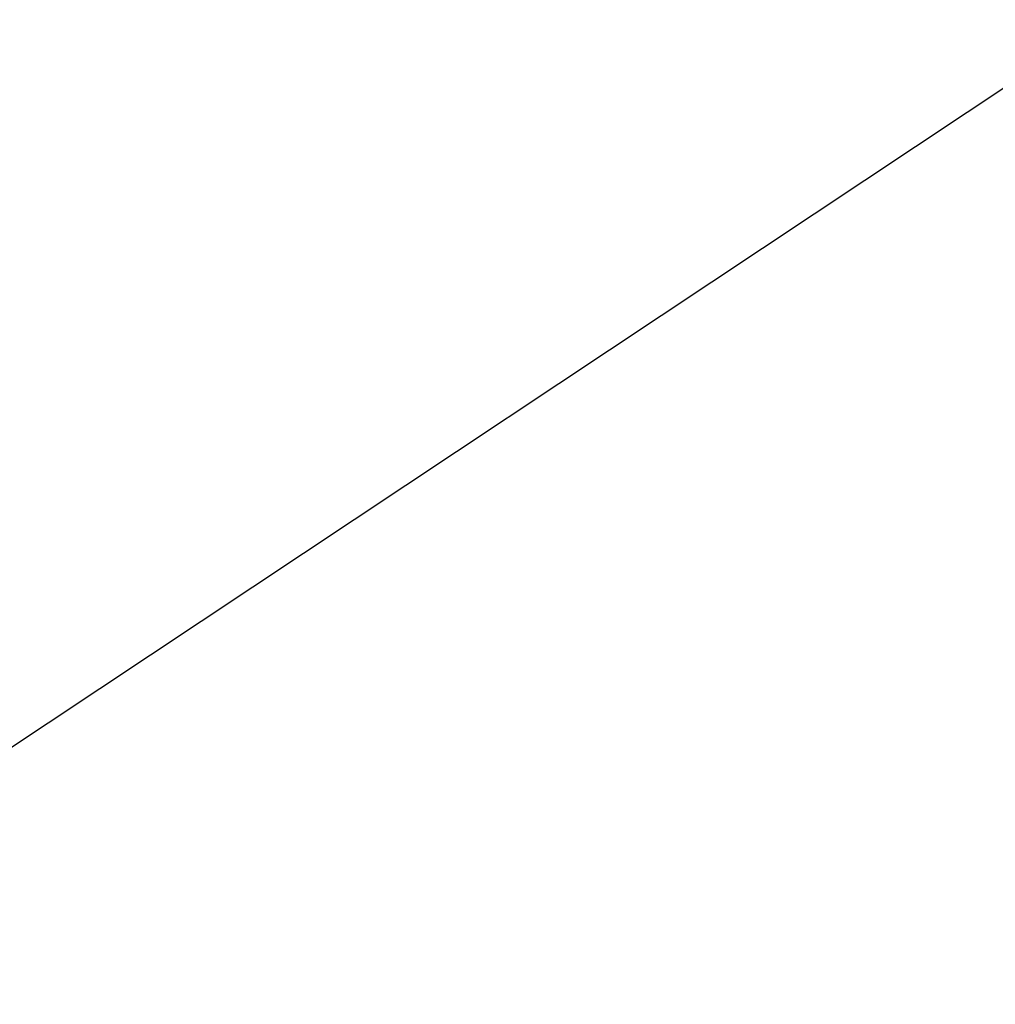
# Model space of a CAD drawing. Extents: x 0 to 363660, y 0 to 4201329.
# Tile 200 of 256: x 360284.1154 to 360284.1296, y 4200428.845 to 4200428.8593. Entities that reach past the tile are written whole.
import ezdxf

# ---------------------------------------------------------------- set-up
doc = ezdxf.new("R2010")
doc.units = 0
doc.header["$LTSCALE"] = 0.5
doc.header["$MEASUREMENT"] = 0
doc.linetypes.add('CONTI', pattern=[0])
doc.layers.add('GORIZDEFAULT', color=32, linetype='CONTI')

# ---------------------------------------------------------------- blocks, each defined once
blk = doc.blocks.new('gergrgrre')
at = {"layer": 'GORIZDEFAULT', "color": 32}
blk.add_polyline3d([(360284.109657, 4200428.844973, 539.5), (360284.96, 4200429.410004, 539.5), (360286.53, 4200430.489998, 539.5), (360288.12, 4200431.610001, 539.5), (360289.68, 4200432.75, 539.5), (360291.18, 4200433.910004, 539.5), (360292.62, 4200435.07, 539.5), (360293.99, 4200436.220001, 539.5), (360295.26, 4200437.349998, 539.5), (360296.45, 4200438.449997, 539.5), (360297.53, 4200439.5, 539.5), (360298.5, 4200440.5, 539.5), (360299.35, 4200441.43, 539.5), (360300.12, 4200442.330002, 539.5), (360300.83, 4200443.220001, 539.5), (360301.51, 4200444.139999, 539.5), (360302.2, 4200445.099998, 539.5), (360302.94, 4200446.160004, 539.5), (360303.74, 4200447.32, 539.5), (360304.64, 4200448.610001, 539.5), (360305.61, 4200450, 539.5), (360306.63, 4200451.440002, 539.5), (360307.67, 4200452.879997, 539.5)], dxfattribs=at)
blk.add_polyline3d([(360284.109657, 4200428.844973, 539.5), (360284.96, 4200429.410004, 539.5), (360286.53, 4200430.489998, 539.5), (360288.12, 4200431.610001, 539.5), (360289.68, 4200432.75, 539.5), (360291.18, 4200433.910004, 539.5), (360292.62, 4200435.07, 539.5), (360293.99, 4200436.220001, 539.5), (360295.26, 4200437.349998, 539.5), (360296.45, 4200438.449997, 539.5), (360297.53, 4200439.5, 539.5), (360298.5, 4200440.5, 539.5), (360299.35, 4200441.43, 539.5), (360300.12, 4200442.330002, 539.5), (360300.83, 4200443.220001, 539.5), (360301.51, 4200444.139999, 539.5), (360302.2, 4200445.099998, 539.5), (360302.94, 4200446.160004, 539.5), (360303.74, 4200447.32, 539.5), (360304.64, 4200448.610001, 539.5), (360305.61, 4200450, 539.5), (360306.63, 4200451.440002, 539.5), (360307.67, 4200452.879997, 539.5)], dxfattribs=at)
blk.add_polyline3d([(360284.109657, 4200428.844973, 539.5), (360284.96, 4200429.410004, 539.5), (360286.53, 4200430.489998, 539.5), (360288.12, 4200431.610001, 539.5), (360289.68, 4200432.75, 539.5), (360291.18, 4200433.910004, 539.5), (360292.62, 4200435.07, 539.5), (360293.99, 4200436.220001, 539.5), (360295.26, 4200437.349998, 539.5), (360296.45, 4200438.449997, 539.5), (360297.53, 4200439.5, 539.5), (360298.5, 4200440.5, 539.5), (360299.35, 4200441.43, 539.5), (360300.12, 4200442.330002, 539.5), (360300.83, 4200443.220001, 539.5), (360301.51, 4200444.139999, 539.5), (360302.2, 4200445.099998, 539.5), (360302.94, 4200446.160004, 539.5), (360303.74, 4200447.32, 539.5), (360304.64, 4200448.610001, 539.5), (360305.61, 4200450, 539.5), (360306.63, 4200451.440002, 539.5), (360307.67, 4200452.879997, 539.5)], dxfattribs=at)
blk.add_polyline3d([(360284.109657, 4200428.844973, 539.5), (360284.96, 4200429.410004, 539.5), (360286.53, 4200430.489998, 539.5), (360288.12, 4200431.610001, 539.5), (360289.68, 4200432.75, 539.5), (360291.18, 4200433.910004, 539.5), (360292.62, 4200435.07, 539.5), (360293.99, 4200436.220001, 539.5), (360295.26, 4200437.349998, 539.5), (360296.45, 4200438.449997, 539.5), (360297.53, 4200439.5, 539.5), (360298.5, 4200440.5, 539.5), (360299.35, 4200441.43, 539.5), (360300.12, 4200442.330002, 539.5), (360300.83, 4200443.220001, 539.5), (360301.51, 4200444.139999, 539.5), (360302.2, 4200445.099998, 539.5), (360302.94, 4200446.160004, 539.5), (360303.74, 4200447.32, 539.5), (360304.64, 4200448.610001, 539.5), (360305.61, 4200450, 539.5), (360306.63, 4200451.440002, 539.5), (360307.67, 4200452.879997, 539.5)], dxfattribs=at)
blk.add_polyline3d([(360284.109657, 4200428.844973, 539.5), (360284.96, 4200429.410004, 539.5), (360286.53, 4200430.489998, 539.5), (360288.12, 4200431.610001, 539.5), (360289.68, 4200432.75, 539.5), (360291.18, 4200433.910004, 539.5), (360292.62, 4200435.07, 539.5), (360293.99, 4200436.220001, 539.5), (360295.26, 4200437.349998, 539.5), (360296.45, 4200438.449997, 539.5), (360297.53, 4200439.5, 539.5), (360298.5, 4200440.5, 539.5), (360299.35, 4200441.43, 539.5), (360300.12, 4200442.330002, 539.5), (360300.83, 4200443.220001, 539.5), (360301.51, 4200444.139999, 539.5), (360302.2, 4200445.099998, 539.5), (360302.94, 4200446.160004, 539.5), (360303.74, 4200447.32, 539.5), (360304.64, 4200448.610001, 539.5), (360305.61, 4200450, 539.5), (360306.63, 4200451.440002, 539.5), (360307.67, 4200452.879997, 539.5)], dxfattribs=at)
blk.add_polyline3d([(360284.109657, 4200428.844973, 539.5), (360284.96, 4200429.410004, 539.5), (360286.53, 4200430.489998, 539.5), (360288.12, 4200431.610001, 539.5), (360289.68, 4200432.75, 539.5), (360291.18, 4200433.910004, 539.5), (360292.62, 4200435.07, 539.5), (360293.99, 4200436.220001, 539.5), (360295.26, 4200437.349998, 539.5), (360296.45, 4200438.449997, 539.5), (360297.53, 4200439.5, 539.5), (360298.5, 4200440.5, 539.5), (360299.35, 4200441.43, 539.5), (360300.12, 4200442.330002, 539.5), (360300.83, 4200443.220001, 539.5), (360301.51, 4200444.139999, 539.5), (360302.2, 4200445.099998, 539.5), (360302.94, 4200446.160004, 539.5), (360303.74, 4200447.32, 539.5), (360304.64, 4200448.610001, 539.5), (360305.61, 4200450, 539.5), (360306.63, 4200451.440002, 539.5), (360307.67, 4200452.879997, 539.5)], dxfattribs=at)
blk.add_polyline3d([(360284.109657, 4200428.844973, 539.5), (360284.96, 4200429.410004, 539.5), (360286.53, 4200430.489998, 539.5), (360288.12, 4200431.610001, 539.5), (360289.68, 4200432.75, 539.5), (360291.18, 4200433.910004, 539.5), (360292.62, 4200435.07, 539.5), (360293.99, 4200436.220001, 539.5), (360295.26, 4200437.349998, 539.5), (360296.45, 4200438.449997, 539.5), (360297.53, 4200439.5, 539.5), (360298.5, 4200440.5, 539.5), (360299.35, 4200441.43, 539.5), (360300.12, 4200442.330002, 539.5), (360300.83, 4200443.220001, 539.5), (360301.51, 4200444.139999, 539.5), (360302.2, 4200445.099998, 539.5), (360302.94, 4200446.160004, 539.5), (360303.74, 4200447.32, 539.5), (360304.64, 4200448.610001, 539.5), (360305.61, 4200450, 539.5), (360306.63, 4200451.440002, 539.5), (360307.67, 4200452.879997, 539.5)], dxfattribs=at)
blk.add_polyline3d([(360284.109657, 4200428.844973, 539.5), (360284.96, 4200429.410004, 539.5), (360286.53, 4200430.489998, 539.5), (360288.12, 4200431.610001, 539.5), (360289.68, 4200432.75, 539.5), (360291.18, 4200433.910004, 539.5), (360292.62, 4200435.07, 539.5), (360293.99, 4200436.220001, 539.5), (360295.26, 4200437.349998, 539.5), (360296.45, 4200438.449997, 539.5), (360297.53, 4200439.5, 539.5), (360298.5, 4200440.5, 539.5), (360299.35, 4200441.43, 539.5), (360300.12, 4200442.330002, 539.5), (360300.83, 4200443.220001, 539.5), (360301.51, 4200444.139999, 539.5), (360302.2, 4200445.099998, 539.5), (360302.94, 4200446.160004, 539.5), (360303.74, 4200447.32, 539.5), (360304.64, 4200448.610001, 539.5), (360305.61, 4200450, 539.5), (360306.63, 4200451.440002, 539.5), (360307.67, 4200452.879997, 539.5)], dxfattribs=at)
blk.add_polyline3d([(360284.109657, 4200428.844973, 539.5), (360284.96, 4200429.410004, 539.5), (360286.53, 4200430.489998, 539.5), (360288.12, 4200431.610001, 539.5), (360289.68, 4200432.75, 539.5), (360291.18, 4200433.910004, 539.5), (360292.62, 4200435.07, 539.5), (360293.99, 4200436.220001, 539.5), (360295.26, 4200437.349998, 539.5), (360296.45, 4200438.449997, 539.5), (360297.53, 4200439.5, 539.5), (360298.5, 4200440.5, 539.5), (360299.35, 4200441.43, 539.5), (360300.12, 4200442.330002, 539.5), (360300.83, 4200443.220001, 539.5), (360301.51, 4200444.139999, 539.5), (360302.2, 4200445.099998, 539.5), (360302.94, 4200446.160004, 539.5), (360303.74, 4200447.32, 539.5), (360304.64, 4200448.610001, 539.5), (360305.61, 4200450, 539.5), (360306.63, 4200451.440002, 539.5), (360307.67, 4200452.879997, 539.5)], dxfattribs=at)
blk.add_polyline3d([(360284.109657, 4200428.844973, 539.5), (360284.96, 4200429.410004, 539.5), (360286.53, 4200430.489998, 539.5), (360288.12, 4200431.610001, 539.5), (360289.68, 4200432.75, 539.5), (360291.18, 4200433.910004, 539.5), (360292.62, 4200435.07, 539.5), (360293.99, 4200436.220001, 539.5), (360295.26, 4200437.349998, 539.5), (360296.45, 4200438.449997, 539.5), (360297.53, 4200439.5, 539.5), (360298.5, 4200440.5, 539.5), (360299.35, 4200441.43, 539.5), (360300.12, 4200442.330002, 539.5), (360300.83, 4200443.220001, 539.5), (360301.51, 4200444.139999, 539.5), (360302.2, 4200445.099998, 539.5), (360302.94, 4200446.160004, 539.5), (360303.74, 4200447.32, 539.5), (360304.64, 4200448.610001, 539.5), (360305.61, 4200450, 539.5), (360306.63, 4200451.440002, 539.5), (360307.67, 4200452.879997, 539.5)], dxfattribs=at)
blk.add_polyline3d([(360284.109657, 4200428.844973, 539.5), (360284.96, 4200429.410004, 539.5), (360286.53, 4200430.489998, 539.5), (360288.12, 4200431.610001, 539.5), (360289.68, 4200432.75, 539.5), (360291.18, 4200433.910004, 539.5), (360292.62, 4200435.07, 539.5), (360293.99, 4200436.220001, 539.5), (360295.26, 4200437.349998, 539.5), (360296.45, 4200438.449997, 539.5), (360297.53, 4200439.5, 539.5), (360298.5, 4200440.5, 539.5), (360299.35, 4200441.43, 539.5), (360300.12, 4200442.330002, 539.5), (360300.83, 4200443.220001, 539.5), (360301.51, 4200444.139999, 539.5), (360302.2, 4200445.099998, 539.5), (360302.94, 4200446.160004, 539.5), (360303.74, 4200447.32, 539.5), (360304.64, 4200448.610001, 539.5), (360305.61, 4200450, 539.5), (360306.63, 4200451.440002, 539.5), (360307.67, 4200452.879997, 539.5)], dxfattribs=at)
blk.add_polyline3d([(360284.109657, 4200428.844973, 539.5), (360284.96, 4200429.410004, 539.5), (360286.53, 4200430.489998, 539.5), (360288.12, 4200431.610001, 539.5), (360289.68, 4200432.75, 539.5), (360291.18, 4200433.910004, 539.5), (360292.62, 4200435.07, 539.5), (360293.99, 4200436.220001, 539.5), (360295.26, 4200437.349998, 539.5), (360296.45, 4200438.449997, 539.5), (360297.53, 4200439.5, 539.5), (360298.5, 4200440.5, 539.5), (360299.35, 4200441.43, 539.5), (360300.12, 4200442.330002, 539.5), (360300.83, 4200443.220001, 539.5), (360301.51, 4200444.139999, 539.5), (360302.2, 4200445.099998, 539.5), (360302.94, 4200446.160004, 539.5), (360303.74, 4200447.32, 539.5), (360304.64, 4200448.610001, 539.5), (360305.61, 4200450, 539.5), (360306.63, 4200451.440002, 539.5), (360307.67, 4200452.879997, 539.5)], dxfattribs=at)
blk.add_polyline3d([(360284.109657, 4200428.844973, 539.5), (360284.96, 4200429.410004, 539.5), (360286.53, 4200430.489998, 539.5), (360288.12, 4200431.610001, 539.5), (360289.68, 4200432.75, 539.5), (360291.18, 4200433.910004, 539.5), (360292.62, 4200435.07, 539.5), (360293.99, 4200436.220001, 539.5), (360295.26, 4200437.349998, 539.5), (360296.45, 4200438.449997, 539.5), (360297.53, 4200439.5, 539.5), (360298.5, 4200440.5, 539.5), (360299.35, 4200441.43, 539.5), (360300.12, 4200442.330002, 539.5), (360300.83, 4200443.220001, 539.5), (360301.51, 4200444.139999, 539.5), (360302.2, 4200445.099998, 539.5), (360302.94, 4200446.160004, 539.5), (360303.74, 4200447.32, 539.5), (360304.64, 4200448.610001, 539.5), (360305.61, 4200450, 539.5), (360306.63, 4200451.440002, 539.5), (360307.67, 4200452.879997, 539.5)], dxfattribs=at)
blk.add_polyline3d([(360284.109657, 4200428.844973, 539.5), (360284.96, 4200429.410004, 539.5), (360286.53, 4200430.489998, 539.5), (360288.12, 4200431.610001, 539.5), (360289.68, 4200432.75, 539.5), (360291.18, 4200433.910004, 539.5), (360292.62, 4200435.07, 539.5), (360293.99, 4200436.220001, 539.5), (360295.26, 4200437.349998, 539.5), (360296.45, 4200438.449997, 539.5), (360297.53, 4200439.5, 539.5), (360298.5, 4200440.5, 539.5), (360299.35, 4200441.43, 539.5), (360300.12, 4200442.330002, 539.5), (360300.83, 4200443.220001, 539.5), (360301.51, 4200444.139999, 539.5), (360302.2, 4200445.099998, 539.5), (360302.94, 4200446.160004, 539.5), (360303.74, 4200447.32, 539.5), (360304.64, 4200448.610001, 539.5), (360305.61, 4200450, 539.5), (360306.63, 4200451.440002, 539.5), (360307.67, 4200452.879997, 539.5)], dxfattribs=at)
blk.add_polyline3d([(360284.109657, 4200428.844973, 539.5), (360284.96, 4200429.410004, 539.5), (360286.53, 4200430.489998, 539.5), (360288.12, 4200431.610001, 539.5), (360289.68, 4200432.75, 539.5), (360291.18, 4200433.910004, 539.5), (360292.62, 4200435.07, 539.5), (360293.99, 4200436.220001, 539.5), (360295.26, 4200437.349998, 539.5), (360296.45, 4200438.449997, 539.5), (360297.53, 4200439.5, 539.5), (360298.5, 4200440.5, 539.5), (360299.35, 4200441.43, 539.5), (360300.12, 4200442.330002, 539.5), (360300.83, 4200443.220001, 539.5), (360301.51, 4200444.139999, 539.5), (360302.2, 4200445.099998, 539.5), (360302.94, 4200446.160004, 539.5), (360303.74, 4200447.32, 539.5), (360304.64, 4200448.610001, 539.5), (360305.61, 4200450, 539.5), (360306.63, 4200451.440002, 539.5), (360307.67, 4200452.879997, 539.5)], dxfattribs=at)
blk.add_polyline3d([(360284.109657, 4200428.844973, 539.5), (360284.96, 4200429.410004, 539.5), (360286.53, 4200430.489998, 539.5), (360288.12, 4200431.610001, 539.5), (360289.68, 4200432.75, 539.5), (360291.18, 4200433.910004, 539.5), (360292.62, 4200435.07, 539.5), (360293.99, 4200436.220001, 539.5), (360295.26, 4200437.349998, 539.5), (360296.45, 4200438.449997, 539.5), (360297.53, 4200439.5, 539.5), (360298.5, 4200440.5, 539.5), (360299.35, 4200441.43, 539.5), (360300.12, 4200442.330002, 539.5), (360300.83, 4200443.220001, 539.5), (360301.51, 4200444.139999, 539.5), (360302.2, 4200445.099998, 539.5), (360302.94, 4200446.160004, 539.5), (360303.74, 4200447.32, 539.5), (360304.64, 4200448.610001, 539.5), (360305.61, 4200450, 539.5), (360306.63, 4200451.440002, 539.5), (360307.67, 4200452.879997, 539.5)], dxfattribs=at)
blk.add_polyline3d([(360284.109657, 4200428.844973, 539.5), (360284.96, 4200429.410004, 539.5), (360286.53, 4200430.489998, 539.5), (360288.12, 4200431.610001, 539.5), (360289.68, 4200432.75, 539.5), (360291.18, 4200433.910004, 539.5), (360292.62, 4200435.07, 539.5), (360293.99, 4200436.220001, 539.5), (360295.26, 4200437.349998, 539.5), (360296.45, 4200438.449997, 539.5), (360297.53, 4200439.5, 539.5), (360298.5, 4200440.5, 539.5), (360299.35, 4200441.43, 539.5), (360300.12, 4200442.330002, 539.5), (360300.83, 4200443.220001, 539.5), (360301.51, 4200444.139999, 539.5), (360302.2, 4200445.099998, 539.5), (360302.94, 4200446.160004, 539.5), (360303.74, 4200447.32, 539.5), (360304.64, 4200448.610001, 539.5), (360305.61, 4200450, 539.5), (360306.63, 4200451.440002, 539.5), (360307.67, 4200452.879997, 539.5)], dxfattribs=at)
blk.add_polyline3d([(360284.109657, 4200428.844973, 539.5), (360284.96, 4200429.410004, 539.5), (360286.53, 4200430.489998, 539.5), (360288.12, 4200431.610001, 539.5), (360289.68, 4200432.75, 539.5), (360291.18, 4200433.910004, 539.5), (360292.62, 4200435.07, 539.5), (360293.99, 4200436.220001, 539.5), (360295.26, 4200437.349998, 539.5), (360296.45, 4200438.449997, 539.5), (360297.53, 4200439.5, 539.5), (360298.5, 4200440.5, 539.5), (360299.35, 4200441.43, 539.5), (360300.12, 4200442.330002, 539.5), (360300.83, 4200443.220001, 539.5), (360301.51, 4200444.139999, 539.5), (360302.2, 4200445.099998, 539.5), (360302.94, 4200446.160004, 539.5), (360303.74, 4200447.32, 539.5), (360304.64, 4200448.610001, 539.5), (360305.61, 4200450, 539.5), (360306.63, 4200451.440002, 539.5), (360307.67, 4200452.879997, 539.5)], dxfattribs=at)
blk.add_polyline3d([(360284.109657, 4200428.844973, 539.5), (360284.96, 4200429.410004, 539.5), (360286.53, 4200430.489998, 539.5), (360288.12, 4200431.610001, 539.5), (360289.68, 4200432.75, 539.5), (360291.18, 4200433.910004, 539.5), (360292.62, 4200435.07, 539.5), (360293.99, 4200436.220001, 539.5), (360295.26, 4200437.349998, 539.5), (360296.45, 4200438.449997, 539.5), (360297.53, 4200439.5, 539.5), (360298.5, 4200440.5, 539.5), (360299.35, 4200441.43, 539.5), (360300.12, 4200442.330002, 539.5), (360300.83, 4200443.220001, 539.5), (360301.51, 4200444.139999, 539.5), (360302.2, 4200445.099998, 539.5), (360302.94, 4200446.160004, 539.5), (360303.74, 4200447.32, 539.5), (360304.64, 4200448.610001, 539.5), (360305.61, 4200450, 539.5), (360306.63, 4200451.440002, 539.5), (360307.67, 4200452.879997, 539.5)], dxfattribs=at)
blk.add_polyline3d([(360284.109657, 4200428.844973, 539.5), (360284.96, 4200429.410004, 539.5), (360286.53, 4200430.489998, 539.5), (360288.12, 4200431.610001, 539.5), (360289.68, 4200432.75, 539.5), (360291.18, 4200433.910004, 539.5), (360292.62, 4200435.07, 539.5), (360293.99, 4200436.220001, 539.5), (360295.26, 4200437.349998, 539.5), (360296.45, 4200438.449997, 539.5), (360297.53, 4200439.5, 539.5), (360298.5, 4200440.5, 539.5), (360299.35, 4200441.43, 539.5), (360300.12, 4200442.330002, 539.5), (360300.83, 4200443.220001, 539.5), (360301.51, 4200444.139999, 539.5), (360302.2, 4200445.099998, 539.5), (360302.94, 4200446.160004, 539.5), (360303.74, 4200447.32, 539.5), (360304.64, 4200448.610001, 539.5), (360305.61, 4200450, 539.5), (360306.63, 4200451.440002, 539.5), (360307.67, 4200452.879997, 539.5)], dxfattribs=at)
blk.add_polyline3d([(360284.109657, 4200428.844973, 539.5), (360284.96, 4200429.410004, 539.5), (360286.53, 4200430.489998, 539.5), (360288.12, 4200431.610001, 539.5), (360289.68, 4200432.75, 539.5), (360291.18, 4200433.910004, 539.5), (360292.62, 4200435.07, 539.5), (360293.99, 4200436.220001, 539.5), (360295.26, 4200437.349998, 539.5), (360296.45, 4200438.449997, 539.5), (360297.53, 4200439.5, 539.5), (360298.5, 4200440.5, 539.5), (360299.35, 4200441.43, 539.5), (360300.12, 4200442.330002, 539.5), (360300.83, 4200443.220001, 539.5), (360301.51, 4200444.139999, 539.5), (360302.2, 4200445.099998, 539.5), (360302.94, 4200446.160004, 539.5), (360303.74, 4200447.32, 539.5), (360304.64, 4200448.610001, 539.5), (360305.61, 4200450, 539.5), (360306.63, 4200451.440002, 539.5), (360307.67, 4200452.879997, 539.5)], dxfattribs=at)
blk.add_polyline3d([(360284.109657, 4200428.844973, 539.5), (360284.96, 4200429.410004, 539.5), (360286.53, 4200430.489998, 539.5), (360288.12, 4200431.610001, 539.5), (360289.68, 4200432.75, 539.5), (360291.18, 4200433.910004, 539.5), (360292.62, 4200435.07, 539.5), (360293.99, 4200436.220001, 539.5), (360295.26, 4200437.349998, 539.5), (360296.45, 4200438.449997, 539.5), (360297.53, 4200439.5, 539.5), (360298.5, 4200440.5, 539.5), (360299.35, 4200441.43, 539.5), (360300.12, 4200442.330002, 539.5), (360300.83, 4200443.220001, 539.5), (360301.51, 4200444.139999, 539.5), (360302.2, 4200445.099998, 539.5), (360302.94, 4200446.160004, 539.5), (360303.74, 4200447.32, 539.5), (360304.64, 4200448.610001, 539.5), (360305.61, 4200450, 539.5), (360306.63, 4200451.440002, 539.5), (360307.67, 4200452.879997, 539.5)], dxfattribs=at)
blk.add_polyline3d([(360284.109657, 4200428.844973, 539.5), (360284.96, 4200429.410004, 539.5), (360286.53, 4200430.489998, 539.5), (360288.12, 4200431.610001, 539.5), (360289.68, 4200432.75, 539.5), (360291.18, 4200433.910004, 539.5), (360292.62, 4200435.07, 539.5), (360293.99, 4200436.220001, 539.5), (360295.26, 4200437.349998, 539.5), (360296.45, 4200438.449997, 539.5), (360297.53, 4200439.5, 539.5), (360298.5, 4200440.5, 539.5), (360299.35, 4200441.43, 539.5), (360300.12, 4200442.330002, 539.5), (360300.83, 4200443.220001, 539.5), (360301.51, 4200444.139999, 539.5), (360302.2, 4200445.099998, 539.5), (360302.94, 4200446.160004, 539.5), (360303.74, 4200447.32, 539.5), (360304.64, 4200448.610001, 539.5), (360305.61, 4200450, 539.5), (360306.63, 4200451.440002, 539.5), (360307.67, 4200452.879997, 539.5)], dxfattribs=at)
blk.add_polyline3d([(360284.109657, 4200428.844973, 539.5), (360284.96, 4200429.410004, 539.5), (360286.53, 4200430.489998, 539.5), (360288.12, 4200431.610001, 539.5), (360289.68, 4200432.75, 539.5), (360291.18, 4200433.910004, 539.5), (360292.62, 4200435.07, 539.5), (360293.99, 4200436.220001, 539.5), (360295.26, 4200437.349998, 539.5), (360296.45, 4200438.449997, 539.5), (360297.53, 4200439.5, 539.5), (360298.5, 4200440.5, 539.5), (360299.35, 4200441.43, 539.5), (360300.12, 4200442.330002, 539.5), (360300.83, 4200443.220001, 539.5), (360301.51, 4200444.139999, 539.5), (360302.2, 4200445.099998, 539.5), (360302.94, 4200446.160004, 539.5), (360303.74, 4200447.32, 539.5), (360304.64, 4200448.610001, 539.5), (360305.61, 4200450, 539.5), (360306.63, 4200451.440002, 539.5), (360307.67, 4200452.879997, 539.5)], dxfattribs=at)
blk.add_polyline3d([(360284.109657, 4200428.844973, 539.5), (360284.96, 4200429.410004, 539.5), (360286.53, 4200430.489998, 539.5), (360288.12, 4200431.610001, 539.5), (360289.68, 4200432.75, 539.5), (360291.18, 4200433.910004, 539.5), (360292.62, 4200435.07, 539.5), (360293.99, 4200436.220001, 539.5), (360295.26, 4200437.349998, 539.5), (360296.45, 4200438.449997, 539.5), (360297.53, 4200439.5, 539.5), (360298.5, 4200440.5, 539.5), (360299.35, 4200441.43, 539.5), (360300.12, 4200442.330002, 539.5), (360300.83, 4200443.220001, 539.5), (360301.51, 4200444.139999, 539.5), (360302.2, 4200445.099998, 539.5), (360302.94, 4200446.160004, 539.5), (360303.74, 4200447.32, 539.5), (360304.64, 4200448.610001, 539.5), (360305.61, 4200450, 539.5), (360306.63, 4200451.440002, 539.5), (360307.67, 4200452.879997, 539.5)], dxfattribs=at)
blk.add_polyline3d([(360284.109657, 4200428.844973, 539.5), (360284.96, 4200429.410004, 539.5), (360286.53, 4200430.489998, 539.5), (360288.12, 4200431.610001, 539.5), (360289.68, 4200432.75, 539.5), (360291.18, 4200433.910004, 539.5), (360292.62, 4200435.07, 539.5), (360293.99, 4200436.220001, 539.5), (360295.26, 4200437.349998, 539.5), (360296.45, 4200438.449997, 539.5), (360297.53, 4200439.5, 539.5), (360298.5, 4200440.5, 539.5), (360299.35, 4200441.43, 539.5), (360300.12, 4200442.330002, 539.5), (360300.83, 4200443.220001, 539.5), (360301.51, 4200444.139999, 539.5), (360302.2, 4200445.099998, 539.5), (360302.94, 4200446.160004, 539.5), (360303.74, 4200447.32, 539.5), (360304.64, 4200448.610001, 539.5), (360305.61, 4200450, 539.5), (360306.63, 4200451.440002, 539.5), (360307.67, 4200452.879997, 539.5)], dxfattribs=at)
blk.add_polyline3d([(360284.109657, 4200428.844973, 539.5), (360284.96, 4200429.410004, 539.5), (360286.53, 4200430.489998, 539.5), (360288.12, 4200431.610001, 539.5), (360289.68, 4200432.75, 539.5), (360291.18, 4200433.910004, 539.5), (360292.62, 4200435.07, 539.5), (360293.99, 4200436.220001, 539.5), (360295.26, 4200437.349998, 539.5), (360296.45, 4200438.449997, 539.5), (360297.53, 4200439.5, 539.5), (360298.5, 4200440.5, 539.5), (360299.35, 4200441.43, 539.5), (360300.12, 4200442.330002, 539.5), (360300.83, 4200443.220001, 539.5), (360301.51, 4200444.139999, 539.5), (360302.2, 4200445.099998, 539.5), (360302.94, 4200446.160004, 539.5), (360303.74, 4200447.32, 539.5), (360304.64, 4200448.610001, 539.5), (360305.61, 4200450, 539.5), (360306.63, 4200451.440002, 539.5), (360307.67, 4200452.879997, 539.5)], dxfattribs=at)
blk.add_polyline3d([(360284.109657, 4200428.844973, 539.5), (360284.96, 4200429.410004, 539.5), (360286.53, 4200430.489998, 539.5), (360288.12, 4200431.610001, 539.5), (360289.68, 4200432.75, 539.5), (360291.18, 4200433.910004, 539.5), (360292.62, 4200435.07, 539.5), (360293.99, 4200436.220001, 539.5), (360295.26, 4200437.349998, 539.5), (360296.45, 4200438.449997, 539.5), (360297.53, 4200439.5, 539.5), (360298.5, 4200440.5, 539.5), (360299.35, 4200441.43, 539.5), (360300.12, 4200442.330002, 539.5), (360300.83, 4200443.220001, 539.5), (360301.51, 4200444.139999, 539.5), (360302.2, 4200445.099998, 539.5), (360302.94, 4200446.160004, 539.5), (360303.74, 4200447.32, 539.5), (360304.64, 4200448.610001, 539.5), (360305.61, 4200450, 539.5), (360306.63, 4200451.440002, 539.5), (360307.67, 4200452.879997, 539.5)], dxfattribs=at)
blk.add_polyline3d([(360284.109657, 4200428.844973, 539.5), (360284.96, 4200429.410004, 539.5), (360286.53, 4200430.489998, 539.5), (360288.12, 4200431.610001, 539.5), (360289.68, 4200432.75, 539.5), (360291.18, 4200433.910004, 539.5), (360292.62, 4200435.07, 539.5), (360293.99, 4200436.220001, 539.5), (360295.26, 4200437.349998, 539.5), (360296.45, 4200438.449997, 539.5), (360297.53, 4200439.5, 539.5), (360298.5, 4200440.5, 539.5), (360299.35, 4200441.43, 539.5), (360300.12, 4200442.330002, 539.5), (360300.83, 4200443.220001, 539.5), (360301.51, 4200444.139999, 539.5), (360302.2, 4200445.099998, 539.5), (360302.94, 4200446.160004, 539.5), (360303.74, 4200447.32, 539.5), (360304.64, 4200448.610001, 539.5), (360305.61, 4200450, 539.5), (360306.63, 4200451.440002, 539.5), (360307.67, 4200452.879997, 539.5)], dxfattribs=at)
blk.add_polyline3d([(360284.109657, 4200428.844973, 539.5), (360284.96, 4200429.410004, 539.5), (360286.53, 4200430.489998, 539.5), (360288.12, 4200431.610001, 539.5), (360289.68, 4200432.75, 539.5), (360291.18, 4200433.910004, 539.5), (360292.62, 4200435.07, 539.5), (360293.99, 4200436.220001, 539.5), (360295.26, 4200437.349998, 539.5), (360296.45, 4200438.449997, 539.5), (360297.53, 4200439.5, 539.5), (360298.5, 4200440.5, 539.5), (360299.35, 4200441.43, 539.5), (360300.12, 4200442.330002, 539.5), (360300.83, 4200443.220001, 539.5), (360301.51, 4200444.139999, 539.5), (360302.2, 4200445.099998, 539.5), (360302.94, 4200446.160004, 539.5), (360303.74, 4200447.32, 539.5), (360304.64, 4200448.610001, 539.5), (360305.61, 4200450, 539.5), (360306.63, 4200451.440002, 539.5), (360307.67, 4200452.879997, 539.5)], dxfattribs=at)
blk.add_polyline3d([(360284.109657, 4200428.844973, 539.5), (360284.96, 4200429.410004, 539.5), (360286.53, 4200430.489998, 539.5), (360288.12, 4200431.610001, 539.5), (360289.68, 4200432.75, 539.5), (360291.18, 4200433.910004, 539.5), (360292.62, 4200435.07, 539.5), (360293.99, 4200436.220001, 539.5), (360295.26, 4200437.349998, 539.5), (360296.45, 4200438.449997, 539.5), (360297.53, 4200439.5, 539.5), (360298.5, 4200440.5, 539.5), (360299.35, 4200441.43, 539.5), (360300.12, 4200442.330002, 539.5), (360300.83, 4200443.220001, 539.5), (360301.51, 4200444.139999, 539.5), (360302.2, 4200445.099998, 539.5), (360302.94, 4200446.160004, 539.5), (360303.74, 4200447.32, 539.5), (360304.64, 4200448.610001, 539.5), (360305.61, 4200450, 539.5), (360306.63, 4200451.440002, 539.5), (360307.67, 4200452.879997, 539.5)], dxfattribs=at)
blk.add_polyline3d([(360284.109657, 4200428.844973, 539.5), (360284.96, 4200429.410004, 539.5), (360286.53, 4200430.489998, 539.5), (360288.12, 4200431.610001, 539.5), (360289.68, 4200432.75, 539.5), (360291.18, 4200433.910004, 539.5), (360292.62, 4200435.07, 539.5), (360293.99, 4200436.220001, 539.5), (360295.26, 4200437.349998, 539.5), (360296.45, 4200438.449997, 539.5), (360297.53, 4200439.5, 539.5), (360298.5, 4200440.5, 539.5), (360299.35, 4200441.43, 539.5), (360300.12, 4200442.330002, 539.5), (360300.83, 4200443.220001, 539.5), (360301.51, 4200444.139999, 539.5), (360302.2, 4200445.099998, 539.5), (360302.94, 4200446.160004, 539.5), (360303.74, 4200447.32, 539.5), (360304.64, 4200448.610001, 539.5), (360305.61, 4200450, 539.5), (360306.63, 4200451.440002, 539.5), (360307.67, 4200452.879997, 539.5)], dxfattribs=at)
blk.add_polyline3d([(360284.109657, 4200428.844973, 539.5), (360284.96, 4200429.410004, 539.5), (360286.53, 4200430.489998, 539.5), (360288.12, 4200431.610001, 539.5), (360289.68, 4200432.75, 539.5), (360291.18, 4200433.910004, 539.5), (360292.62, 4200435.07, 539.5), (360293.99, 4200436.220001, 539.5), (360295.26, 4200437.349998, 539.5), (360296.45, 4200438.449997, 539.5), (360297.53, 4200439.5, 539.5), (360298.5, 4200440.5, 539.5), (360299.35, 4200441.43, 539.5), (360300.12, 4200442.330002, 539.5), (360300.83, 4200443.220001, 539.5), (360301.51, 4200444.139999, 539.5), (360302.2, 4200445.099998, 539.5), (360302.94, 4200446.160004, 539.5), (360303.74, 4200447.32, 539.5), (360304.64, 4200448.610001, 539.5), (360305.61, 4200450, 539.5), (360306.63, 4200451.440002, 539.5), (360307.67, 4200452.879997, 539.5)], dxfattribs=at)
blk.add_polyline3d([(360284.109657, 4200428.844973, 539.5), (360284.96, 4200429.410004, 539.5), (360286.53, 4200430.489998, 539.5), (360288.12, 4200431.610001, 539.5), (360289.68, 4200432.75, 539.5), (360291.18, 4200433.910004, 539.5), (360292.62, 4200435.07, 539.5), (360293.99, 4200436.220001, 539.5), (360295.26, 4200437.349998, 539.5), (360296.45, 4200438.449997, 539.5), (360297.53, 4200439.5, 539.5), (360298.5, 4200440.5, 539.5), (360299.35, 4200441.43, 539.5), (360300.12, 4200442.330002, 539.5), (360300.83, 4200443.220001, 539.5), (360301.51, 4200444.139999, 539.5), (360302.2, 4200445.099998, 539.5), (360302.94, 4200446.160004, 539.5), (360303.74, 4200447.32, 539.5), (360304.64, 4200448.610001, 539.5), (360305.61, 4200450, 539.5), (360306.63, 4200451.440002, 539.5), (360307.67, 4200452.879997, 539.5)], dxfattribs=at)
blk.add_polyline3d([(360284.109657, 4200428.844973, 539.5), (360284.96, 4200429.410004, 539.5), (360286.53, 4200430.489998, 539.5), (360288.12, 4200431.610001, 539.5), (360289.68, 4200432.75, 539.5), (360291.18, 4200433.910004, 539.5), (360292.62, 4200435.07, 539.5), (360293.99, 4200436.220001, 539.5), (360295.26, 4200437.349998, 539.5), (360296.45, 4200438.449997, 539.5), (360297.53, 4200439.5, 539.5), (360298.5, 4200440.5, 539.5), (360299.35, 4200441.43, 539.5), (360300.12, 4200442.330002, 539.5), (360300.83, 4200443.220001, 539.5), (360301.51, 4200444.139999, 539.5), (360302.2, 4200445.099998, 539.5), (360302.94, 4200446.160004, 539.5), (360303.74, 4200447.32, 539.5), (360304.64, 4200448.610001, 539.5), (360305.61, 4200450, 539.5), (360306.63, 4200451.440002, 539.5), (360307.67, 4200452.879997, 539.5)], dxfattribs=at)
blk.add_polyline3d([(360284.109657, 4200428.844973, 539.5), (360284.96, 4200429.410004, 539.5), (360286.53, 4200430.489998, 539.5), (360288.12, 4200431.610001, 539.5), (360289.68, 4200432.75, 539.5), (360291.18, 4200433.910004, 539.5), (360292.62, 4200435.07, 539.5), (360293.99, 4200436.220001, 539.5), (360295.26, 4200437.349998, 539.5), (360296.45, 4200438.449997, 539.5), (360297.53, 4200439.5, 539.5), (360298.5, 4200440.5, 539.5), (360299.35, 4200441.43, 539.5), (360300.12, 4200442.330002, 539.5), (360300.83, 4200443.220001, 539.5), (360301.51, 4200444.139999, 539.5), (360302.2, 4200445.099998, 539.5), (360302.94, 4200446.160004, 539.5), (360303.74, 4200447.32, 539.5), (360304.64, 4200448.610001, 539.5), (360305.61, 4200450, 539.5), (360306.63, 4200451.440002, 539.5), (360307.67, 4200452.879997, 539.5)], dxfattribs=at)
blk.add_polyline3d([(360284.109657, 4200428.844973, 539.5), (360284.96, 4200429.410004, 539.5), (360286.53, 4200430.489998, 539.5), (360288.12, 4200431.610001, 539.5), (360289.68, 4200432.75, 539.5), (360291.18, 4200433.910004, 539.5), (360292.62, 4200435.07, 539.5), (360293.99, 4200436.220001, 539.5), (360295.26, 4200437.349998, 539.5), (360296.45, 4200438.449997, 539.5), (360297.53, 4200439.5, 539.5), (360298.5, 4200440.5, 539.5), (360299.35, 4200441.43, 539.5), (360300.12, 4200442.330002, 539.5), (360300.83, 4200443.220001, 539.5), (360301.51, 4200444.139999, 539.5), (360302.2, 4200445.099998, 539.5), (360302.94, 4200446.160004, 539.5), (360303.74, 4200447.32, 539.5), (360304.64, 4200448.610001, 539.5), (360305.61, 4200450, 539.5), (360306.63, 4200451.440002, 539.5), (360307.67, 4200452.879997, 539.5)], dxfattribs=at)
blk.add_polyline3d([(360284.109657, 4200428.844973, 539.5), (360284.96, 4200429.410004, 539.5), (360286.53, 4200430.489998, 539.5), (360288.12, 4200431.610001, 539.5), (360289.68, 4200432.75, 539.5), (360291.18, 4200433.910004, 539.5), (360292.62, 4200435.07, 539.5), (360293.99, 4200436.220001, 539.5), (360295.26, 4200437.349998, 539.5), (360296.45, 4200438.449997, 539.5), (360297.53, 4200439.5, 539.5), (360298.5, 4200440.5, 539.5), (360299.35, 4200441.43, 539.5), (360300.12, 4200442.330002, 539.5), (360300.83, 4200443.220001, 539.5), (360301.51, 4200444.139999, 539.5), (360302.2, 4200445.099998, 539.5), (360302.94, 4200446.160004, 539.5), (360303.74, 4200447.32, 539.5), (360304.64, 4200448.610001, 539.5), (360305.61, 4200450, 539.5), (360306.63, 4200451.440002, 539.5), (360307.67, 4200452.879997, 539.5)], dxfattribs=at)
blk.add_polyline3d([(360284.109657, 4200428.844973, 539.5), (360284.96, 4200429.410004, 539.5), (360286.53, 4200430.489998, 539.5), (360288.12, 4200431.610001, 539.5), (360289.68, 4200432.75, 539.5), (360291.18, 4200433.910004, 539.5), (360292.62, 4200435.07, 539.5), (360293.99, 4200436.220001, 539.5), (360295.26, 4200437.349998, 539.5), (360296.45, 4200438.449997, 539.5), (360297.53, 4200439.5, 539.5), (360298.5, 4200440.5, 539.5), (360299.35, 4200441.43, 539.5), (360300.12, 4200442.330002, 539.5), (360300.83, 4200443.220001, 539.5), (360301.51, 4200444.139999, 539.5), (360302.2, 4200445.099998, 539.5), (360302.94, 4200446.160004, 539.5), (360303.74, 4200447.32, 539.5), (360304.64, 4200448.610001, 539.5), (360305.61, 4200450, 539.5), (360306.63, 4200451.440002, 539.5), (360307.67, 4200452.879997, 539.5)], dxfattribs=at)
blk.add_polyline3d([(360284.109657, 4200428.844973, 539.5), (360284.96, 4200429.410004, 539.5), (360286.53, 4200430.489998, 539.5), (360288.12, 4200431.610001, 539.5), (360289.68, 4200432.75, 539.5), (360291.18, 4200433.910004, 539.5), (360292.62, 4200435.07, 539.5), (360293.99, 4200436.220001, 539.5), (360295.26, 4200437.349998, 539.5), (360296.45, 4200438.449997, 539.5), (360297.53, 4200439.5, 539.5), (360298.5, 4200440.5, 539.5), (360299.35, 4200441.43, 539.5), (360300.12, 4200442.330002, 539.5), (360300.83, 4200443.220001, 539.5), (360301.51, 4200444.139999, 539.5), (360302.2, 4200445.099998, 539.5), (360302.94, 4200446.160004, 539.5), (360303.74, 4200447.32, 539.5), (360304.64, 4200448.610001, 539.5), (360305.61, 4200450, 539.5), (360306.63, 4200451.440002, 539.5), (360307.67, 4200452.879997, 539.5)], dxfattribs=at)
blk.add_polyline3d([(360284.109657, 4200428.844973, 539.5), (360284.96, 4200429.410004, 539.5), (360286.53, 4200430.489998, 539.5), (360288.12, 4200431.610001, 539.5), (360289.68, 4200432.75, 539.5), (360291.18, 4200433.910004, 539.5), (360292.62, 4200435.07, 539.5), (360293.99, 4200436.220001, 539.5), (360295.26, 4200437.349998, 539.5), (360296.45, 4200438.449997, 539.5), (360297.53, 4200439.5, 539.5), (360298.5, 4200440.5, 539.5), (360299.35, 4200441.43, 539.5), (360300.12, 4200442.330002, 539.5), (360300.83, 4200443.220001, 539.5), (360301.51, 4200444.139999, 539.5), (360302.2, 4200445.099998, 539.5), (360302.94, 4200446.160004, 539.5), (360303.74, 4200447.32, 539.5), (360304.64, 4200448.610001, 539.5), (360305.61, 4200450, 539.5), (360306.63, 4200451.440002, 539.5), (360307.67, 4200452.879997, 539.5)], dxfattribs=at)
blk.add_polyline3d([(360284.109657, 4200428.844973, 539.5), (360284.96, 4200429.410004, 539.5), (360286.53, 4200430.489998, 539.5), (360288.12, 4200431.610001, 539.5), (360289.68, 4200432.75, 539.5), (360291.18, 4200433.910004, 539.5), (360292.62, 4200435.07, 539.5), (360293.99, 4200436.220001, 539.5), (360295.26, 4200437.349998, 539.5), (360296.45, 4200438.449997, 539.5), (360297.53, 4200439.5, 539.5), (360298.5, 4200440.5, 539.5), (360299.35, 4200441.43, 539.5), (360300.12, 4200442.330002, 539.5), (360300.83, 4200443.220001, 539.5), (360301.51, 4200444.139999, 539.5), (360302.2, 4200445.099998, 539.5), (360302.94, 4200446.160004, 539.5), (360303.74, 4200447.32, 539.5), (360304.64, 4200448.610001, 539.5), (360305.61, 4200450, 539.5), (360306.63, 4200451.440002, 539.5), (360307.67, 4200452.879997, 539.5)], dxfattribs=at)
blk.add_polyline3d([(360284.109657, 4200428.844973, 539.5), (360284.96, 4200429.410004, 539.5), (360286.53, 4200430.489998, 539.5), (360288.12, 4200431.610001, 539.5), (360289.68, 4200432.75, 539.5), (360291.18, 4200433.910004, 539.5), (360292.62, 4200435.07, 539.5), (360293.99, 4200436.220001, 539.5), (360295.26, 4200437.349998, 539.5), (360296.45, 4200438.449997, 539.5), (360297.53, 4200439.5, 539.5), (360298.5, 4200440.5, 539.5), (360299.35, 4200441.43, 539.5), (360300.12, 4200442.330002, 539.5), (360300.83, 4200443.220001, 539.5), (360301.51, 4200444.139999, 539.5), (360302.2, 4200445.099998, 539.5), (360302.94, 4200446.160004, 539.5), (360303.74, 4200447.32, 539.5), (360304.64, 4200448.610001, 539.5), (360305.61, 4200450, 539.5), (360306.63, 4200451.440002, 539.5), (360307.67, 4200452.879997, 539.5)], dxfattribs=at)
blk.add_polyline3d([(360284.109657, 4200428.844973, 539.5), (360284.96, 4200429.410004, 539.5), (360286.53, 4200430.489998, 539.5), (360288.12, 4200431.610001, 539.5), (360289.68, 4200432.75, 539.5), (360291.18, 4200433.910004, 539.5), (360292.62, 4200435.07, 539.5), (360293.99, 4200436.220001, 539.5), (360295.26, 4200437.349998, 539.5), (360296.45, 4200438.449997, 539.5), (360297.53, 4200439.5, 539.5), (360298.5, 4200440.5, 539.5), (360299.35, 4200441.43, 539.5), (360300.12, 4200442.330002, 539.5), (360300.83, 4200443.220001, 539.5), (360301.51, 4200444.139999, 539.5), (360302.2, 4200445.099998, 539.5), (360302.94, 4200446.160004, 539.5), (360303.74, 4200447.32, 539.5), (360304.64, 4200448.610001, 539.5), (360305.61, 4200450, 539.5), (360306.63, 4200451.440002, 539.5), (360307.67, 4200452.879997, 539.5)], dxfattribs=at)
blk.add_polyline3d([(360284.109657, 4200428.844973, 539.5), (360284.96, 4200429.410004, 539.5), (360286.53, 4200430.489998, 539.5), (360288.12, 4200431.610001, 539.5), (360289.68, 4200432.75, 539.5), (360291.18, 4200433.910004, 539.5), (360292.62, 4200435.07, 539.5), (360293.99, 4200436.220001, 539.5), (360295.26, 4200437.349998, 539.5), (360296.45, 4200438.449997, 539.5), (360297.53, 4200439.5, 539.5), (360298.5, 4200440.5, 539.5), (360299.35, 4200441.43, 539.5), (360300.12, 4200442.330002, 539.5), (360300.83, 4200443.220001, 539.5), (360301.51, 4200444.139999, 539.5), (360302.2, 4200445.099998, 539.5), (360302.94, 4200446.160004, 539.5), (360303.74, 4200447.32, 539.5), (360304.64, 4200448.610001, 539.5), (360305.61, 4200450, 539.5), (360306.63, 4200451.440002, 539.5), (360307.67, 4200452.879997, 539.5)], dxfattribs=at)
blk.add_polyline3d([(360284.109657, 4200428.844973, 539.5), (360284.96, 4200429.410004, 539.5), (360286.53, 4200430.489998, 539.5), (360288.12, 4200431.610001, 539.5), (360289.68, 4200432.75, 539.5), (360291.18, 4200433.910004, 539.5), (360292.62, 4200435.07, 539.5), (360293.99, 4200436.220001, 539.5), (360295.26, 4200437.349998, 539.5), (360296.45, 4200438.449997, 539.5), (360297.53, 4200439.5, 539.5), (360298.5, 4200440.5, 539.5), (360299.35, 4200441.43, 539.5), (360300.12, 4200442.330002, 539.5), (360300.83, 4200443.220001, 539.5), (360301.51, 4200444.139999, 539.5), (360302.2, 4200445.099998, 539.5), (360302.94, 4200446.160004, 539.5), (360303.74, 4200447.32, 539.5), (360304.64, 4200448.610001, 539.5), (360305.61, 4200450, 539.5), (360306.63, 4200451.440002, 539.5), (360307.67, 4200452.879997, 539.5)], dxfattribs=at)
blk.add_polyline3d([(360284.109657, 4200428.844973, 539.5), (360284.96, 4200429.410004, 539.5), (360286.53, 4200430.489998, 539.5), (360288.12, 4200431.610001, 539.5), (360289.68, 4200432.75, 539.5), (360291.18, 4200433.910004, 539.5), (360292.62, 4200435.07, 539.5), (360293.99, 4200436.220001, 539.5), (360295.26, 4200437.349998, 539.5), (360296.45, 4200438.449997, 539.5), (360297.53, 4200439.5, 539.5), (360298.5, 4200440.5, 539.5), (360299.35, 4200441.43, 539.5), (360300.12, 4200442.330002, 539.5), (360300.83, 4200443.220001, 539.5), (360301.51, 4200444.139999, 539.5), (360302.2, 4200445.099998, 539.5), (360302.94, 4200446.160004, 539.5), (360303.74, 4200447.32, 539.5), (360304.64, 4200448.610001, 539.5), (360305.61, 4200450, 539.5), (360306.63, 4200451.440002, 539.5), (360307.67, 4200452.879997, 539.5)], dxfattribs=at)
blk.add_polyline3d([(360284.109657, 4200428.844973, 539.5), (360284.96, 4200429.410004, 539.5), (360286.53, 4200430.489998, 539.5), (360288.12, 4200431.610001, 539.5), (360289.68, 4200432.75, 539.5), (360291.18, 4200433.910004, 539.5), (360292.62, 4200435.07, 539.5), (360293.99, 4200436.220001, 539.5), (360295.26, 4200437.349998, 539.5), (360296.45, 4200438.449997, 539.5), (360297.53, 4200439.5, 539.5), (360298.5, 4200440.5, 539.5), (360299.35, 4200441.43, 539.5), (360300.12, 4200442.330002, 539.5), (360300.83, 4200443.220001, 539.5), (360301.51, 4200444.139999, 539.5), (360302.2, 4200445.099998, 539.5), (360302.94, 4200446.160004, 539.5), (360303.74, 4200447.32, 539.5), (360304.64, 4200448.610001, 539.5), (360305.61, 4200450, 539.5), (360306.63, 4200451.440002, 539.5), (360307.67, 4200452.879997, 539.5)], dxfattribs=at)
blk.add_polyline3d([(360284.109657, 4200428.844973, 539.5), (360284.96, 4200429.410004, 539.5), (360286.53, 4200430.489998, 539.5), (360288.12, 4200431.610001, 539.5), (360289.68, 4200432.75, 539.5), (360291.18, 4200433.910004, 539.5), (360292.62, 4200435.07, 539.5), (360293.99, 4200436.220001, 539.5), (360295.26, 4200437.349998, 539.5), (360296.45, 4200438.449997, 539.5), (360297.53, 4200439.5, 539.5), (360298.5, 4200440.5, 539.5), (360299.35, 4200441.43, 539.5), (360300.12, 4200442.330002, 539.5), (360300.83, 4200443.220001, 539.5), (360301.51, 4200444.139999, 539.5), (360302.2, 4200445.099998, 539.5), (360302.94, 4200446.160004, 539.5), (360303.74, 4200447.32, 539.5), (360304.64, 4200448.610001, 539.5), (360305.61, 4200450, 539.5), (360306.63, 4200451.440002, 539.5), (360307.67, 4200452.879997, 539.5)], dxfattribs=at)
blk.add_polyline3d([(360284.109657, 4200428.844973, 539.5), (360284.96, 4200429.410004, 539.5), (360286.53, 4200430.489998, 539.5), (360288.12, 4200431.610001, 539.5), (360289.68, 4200432.75, 539.5), (360291.18, 4200433.910004, 539.5), (360292.62, 4200435.07, 539.5), (360293.99, 4200436.220001, 539.5), (360295.26, 4200437.349998, 539.5), (360296.45, 4200438.449997, 539.5), (360297.53, 4200439.5, 539.5), (360298.5, 4200440.5, 539.5), (360299.35, 4200441.43, 539.5), (360300.12, 4200442.330002, 539.5), (360300.83, 4200443.220001, 539.5), (360301.51, 4200444.139999, 539.5), (360302.2, 4200445.099998, 539.5), (360302.94, 4200446.160004, 539.5), (360303.74, 4200447.32, 539.5), (360304.64, 4200448.610001, 539.5), (360305.61, 4200450, 539.5), (360306.63, 4200451.440002, 539.5), (360307.67, 4200452.879997, 539.5)], dxfattribs=at)
blk.add_polyline3d([(360284.109657, 4200428.844973, 539.5), (360284.96, 4200429.410004, 539.5), (360286.53, 4200430.489998, 539.5), (360288.12, 4200431.610001, 539.5), (360289.68, 4200432.75, 539.5), (360291.18, 4200433.910004, 539.5), (360292.62, 4200435.07, 539.5), (360293.99, 4200436.220001, 539.5), (360295.26, 4200437.349998, 539.5), (360296.45, 4200438.449997, 539.5), (360297.53, 4200439.5, 539.5), (360298.5, 4200440.5, 539.5), (360299.35, 4200441.43, 539.5), (360300.12, 4200442.330002, 539.5), (360300.83, 4200443.220001, 539.5), (360301.51, 4200444.139999, 539.5), (360302.2, 4200445.099998, 539.5), (360302.94, 4200446.160004, 539.5), (360303.74, 4200447.32, 539.5), (360304.64, 4200448.610001, 539.5), (360305.61, 4200450, 539.5), (360306.63, 4200451.440002, 539.5), (360307.67, 4200452.879997, 539.5)], dxfattribs=at)
blk.add_polyline3d([(360284.109657, 4200428.844973, 539.5), (360284.96, 4200429.410004, 539.5), (360286.53, 4200430.489998, 539.5), (360288.12, 4200431.610001, 539.5), (360289.68, 4200432.75, 539.5), (360291.18, 4200433.910004, 539.5), (360292.62, 4200435.07, 539.5), (360293.99, 4200436.220001, 539.5), (360295.26, 4200437.349998, 539.5), (360296.45, 4200438.449997, 539.5), (360297.53, 4200439.5, 539.5), (360298.5, 4200440.5, 539.5), (360299.35, 4200441.43, 539.5), (360300.12, 4200442.330002, 539.5), (360300.83, 4200443.220001, 539.5), (360301.51, 4200444.139999, 539.5), (360302.2, 4200445.099998, 539.5), (360302.94, 4200446.160004, 539.5), (360303.74, 4200447.32, 539.5), (360304.64, 4200448.610001, 539.5), (360305.61, 4200450, 539.5), (360306.63, 4200451.440002, 539.5), (360307.67, 4200452.879997, 539.5)], dxfattribs=at)
blk.add_polyline3d([(360284.109657, 4200428.844973, 539.5), (360284.96, 4200429.410004, 539.5), (360286.53, 4200430.489998, 539.5), (360288.12, 4200431.610001, 539.5), (360289.68, 4200432.75, 539.5), (360291.18, 4200433.910004, 539.5), (360292.62, 4200435.07, 539.5), (360293.99, 4200436.220001, 539.5), (360295.26, 4200437.349998, 539.5), (360296.45, 4200438.449997, 539.5), (360297.53, 4200439.5, 539.5), (360298.5, 4200440.5, 539.5), (360299.35, 4200441.43, 539.5), (360300.12, 4200442.330002, 539.5), (360300.83, 4200443.220001, 539.5), (360301.51, 4200444.139999, 539.5), (360302.2, 4200445.099998, 539.5), (360302.94, 4200446.160004, 539.5), (360303.74, 4200447.32, 539.5), (360304.64, 4200448.610001, 539.5), (360305.61, 4200450, 539.5), (360306.63, 4200451.440002, 539.5), (360307.67, 4200452.879997, 539.5)], dxfattribs=at)
blk.add_polyline3d([(360284.109657, 4200428.844973, 539.5), (360284.96, 4200429.410004, 539.5), (360286.53, 4200430.489998, 539.5), (360288.12, 4200431.610001, 539.5), (360289.68, 4200432.75, 539.5), (360291.18, 4200433.910004, 539.5), (360292.62, 4200435.07, 539.5), (360293.99, 4200436.220001, 539.5), (360295.26, 4200437.349998, 539.5), (360296.45, 4200438.449997, 539.5), (360297.53, 4200439.5, 539.5), (360298.5, 4200440.5, 539.5), (360299.35, 4200441.43, 539.5), (360300.12, 4200442.330002, 539.5), (360300.83, 4200443.220001, 539.5), (360301.51, 4200444.139999, 539.5), (360302.2, 4200445.099998, 539.5), (360302.94, 4200446.160004, 539.5), (360303.74, 4200447.32, 539.5), (360304.64, 4200448.610001, 539.5), (360305.61, 4200450, 539.5), (360306.63, 4200451.440002, 539.5), (360307.67, 4200452.879997, 539.5)], dxfattribs=at)
blk.add_polyline3d([(360284.109657, 4200428.844973, 539.5), (360284.96, 4200429.410004, 539.5), (360286.53, 4200430.489998, 539.5), (360288.12, 4200431.610001, 539.5), (360289.68, 4200432.75, 539.5), (360291.18, 4200433.910004, 539.5), (360292.62, 4200435.07, 539.5), (360293.99, 4200436.220001, 539.5), (360295.26, 4200437.349998, 539.5), (360296.45, 4200438.449997, 539.5), (360297.53, 4200439.5, 539.5), (360298.5, 4200440.5, 539.5), (360299.35, 4200441.43, 539.5), (360300.12, 4200442.330002, 539.5), (360300.83, 4200443.220001, 539.5), (360301.51, 4200444.139999, 539.5), (360302.2, 4200445.099998, 539.5), (360302.94, 4200446.160004, 539.5), (360303.74, 4200447.32, 539.5), (360304.64, 4200448.610001, 539.5), (360305.61, 4200450, 539.5), (360306.63, 4200451.440002, 539.5), (360307.67, 4200452.879997, 539.5)], dxfattribs=at)
blk.add_polyline3d([(360284.109657, 4200428.844973, 539.5), (360284.96, 4200429.410004, 539.5), (360286.53, 4200430.489998, 539.5), (360288.12, 4200431.610001, 539.5), (360289.68, 4200432.75, 539.5), (360291.18, 4200433.910004, 539.5), (360292.62, 4200435.07, 539.5), (360293.99, 4200436.220001, 539.5), (360295.26, 4200437.349998, 539.5), (360296.45, 4200438.449997, 539.5), (360297.53, 4200439.5, 539.5), (360298.5, 4200440.5, 539.5), (360299.35, 4200441.43, 539.5), (360300.12, 4200442.330002, 539.5), (360300.83, 4200443.220001, 539.5), (360301.51, 4200444.139999, 539.5), (360302.2, 4200445.099998, 539.5), (360302.94, 4200446.160004, 539.5), (360303.74, 4200447.32, 539.5), (360304.64, 4200448.610001, 539.5), (360305.61, 4200450, 539.5), (360306.63, 4200451.440002, 539.5), (360307.67, 4200452.879997, 539.5)], dxfattribs=at)
blk.add_polyline3d([(360284.109657, 4200428.844973, 539.5), (360284.96, 4200429.410004, 539.5), (360286.53, 4200430.489998, 539.5), (360288.12, 4200431.610001, 539.5), (360289.68, 4200432.75, 539.5), (360291.18, 4200433.910004, 539.5), (360292.62, 4200435.07, 539.5), (360293.99, 4200436.220001, 539.5), (360295.26, 4200437.349998, 539.5), (360296.45, 4200438.449997, 539.5), (360297.53, 4200439.5, 539.5), (360298.5, 4200440.5, 539.5), (360299.35, 4200441.43, 539.5), (360300.12, 4200442.330002, 539.5), (360300.83, 4200443.220001, 539.5), (360301.51, 4200444.139999, 539.5), (360302.2, 4200445.099998, 539.5), (360302.94, 4200446.160004, 539.5), (360303.74, 4200447.32, 539.5), (360304.64, 4200448.610001, 539.5), (360305.61, 4200450, 539.5), (360306.63, 4200451.440002, 539.5), (360307.67, 4200452.879997, 539.5)], dxfattribs=at)
blk.add_polyline3d([(360284.109657, 4200428.844973, 539.5), (360284.96, 4200429.410004, 539.5), (360286.53, 4200430.489998, 539.5), (360288.12, 4200431.610001, 539.5), (360289.68, 4200432.75, 539.5), (360291.18, 4200433.910004, 539.5), (360292.62, 4200435.07, 539.5), (360293.99, 4200436.220001, 539.5), (360295.26, 4200437.349998, 539.5), (360296.45, 4200438.449997, 539.5), (360297.53, 4200439.5, 539.5), (360298.5, 4200440.5, 539.5), (360299.35, 4200441.43, 539.5), (360300.12, 4200442.330002, 539.5), (360300.83, 4200443.220001, 539.5), (360301.51, 4200444.139999, 539.5), (360302.2, 4200445.099998, 539.5), (360302.94, 4200446.160004, 539.5), (360303.74, 4200447.32, 539.5), (360304.64, 4200448.610001, 539.5), (360305.61, 4200450, 539.5), (360306.63, 4200451.440002, 539.5), (360307.67, 4200452.879997, 539.5)], dxfattribs=at)
blk.add_polyline3d([(360284.109657, 4200428.844973, 539.5), (360284.96, 4200429.410004, 539.5), (360286.53, 4200430.489998, 539.5), (360288.12, 4200431.610001, 539.5), (360289.68, 4200432.75, 539.5), (360291.18, 4200433.910004, 539.5), (360292.62, 4200435.07, 539.5), (360293.99, 4200436.220001, 539.5), (360295.26, 4200437.349998, 539.5), (360296.45, 4200438.449997, 539.5), (360297.53, 4200439.5, 539.5), (360298.5, 4200440.5, 539.5), (360299.35, 4200441.43, 539.5), (360300.12, 4200442.330002, 539.5), (360300.83, 4200443.220001, 539.5), (360301.51, 4200444.139999, 539.5), (360302.2, 4200445.099998, 539.5), (360302.94, 4200446.160004, 539.5), (360303.74, 4200447.32, 539.5), (360304.64, 4200448.610001, 539.5), (360305.61, 4200450, 539.5), (360306.63, 4200451.440002, 539.5), (360307.67, 4200452.879997, 539.5)], dxfattribs=at)
blk.add_polyline3d([(360284.109657, 4200428.844973, 539.5), (360284.96, 4200429.410004, 539.5), (360286.53, 4200430.489998, 539.5), (360288.12, 4200431.610001, 539.5), (360289.68, 4200432.75, 539.5), (360291.18, 4200433.910004, 539.5), (360292.62, 4200435.07, 539.5), (360293.99, 4200436.220001, 539.5), (360295.26, 4200437.349998, 539.5), (360296.45, 4200438.449997, 539.5), (360297.53, 4200439.5, 539.5), (360298.5, 4200440.5, 539.5), (360299.35, 4200441.43, 539.5), (360300.12, 4200442.330002, 539.5), (360300.83, 4200443.220001, 539.5), (360301.51, 4200444.139999, 539.5), (360302.2, 4200445.099998, 539.5), (360302.94, 4200446.160004, 539.5), (360303.74, 4200447.32, 539.5), (360304.64, 4200448.610001, 539.5), (360305.61, 4200450, 539.5), (360306.63, 4200451.440002, 539.5), (360307.67, 4200452.879997, 539.5)], dxfattribs=at)
blk.add_polyline3d([(360284.109657, 4200428.844973, 539.5), (360284.96, 4200429.410004, 539.5), (360286.53, 4200430.489998, 539.5), (360288.12, 4200431.610001, 539.5), (360289.68, 4200432.75, 539.5), (360291.18, 4200433.910004, 539.5), (360292.62, 4200435.07, 539.5), (360293.99, 4200436.220001, 539.5), (360295.26, 4200437.349998, 539.5), (360296.45, 4200438.449997, 539.5), (360297.53, 4200439.5, 539.5), (360298.5, 4200440.5, 539.5), (360299.35, 4200441.43, 539.5), (360300.12, 4200442.330002, 539.5), (360300.83, 4200443.220001, 539.5), (360301.51, 4200444.139999, 539.5), (360302.2, 4200445.099998, 539.5), (360302.94, 4200446.160004, 539.5), (360303.74, 4200447.32, 539.5), (360304.64, 4200448.610001, 539.5), (360305.61, 4200450, 539.5), (360306.63, 4200451.440002, 539.5), (360307.67, 4200452.879997, 539.5)], dxfattribs=at)
blk.add_polyline3d([(360284.109657, 4200428.844973, 539.5), (360284.96, 4200429.410004, 539.5), (360286.53, 4200430.489998, 539.5), (360288.12, 4200431.610001, 539.5), (360289.68, 4200432.75, 539.5), (360291.18, 4200433.910004, 539.5), (360292.62, 4200435.07, 539.5), (360293.99, 4200436.220001, 539.5), (360295.26, 4200437.349998, 539.5), (360296.45, 4200438.449997, 539.5), (360297.53, 4200439.5, 539.5), (360298.5, 4200440.5, 539.5), (360299.35, 4200441.43, 539.5), (360300.12, 4200442.330002, 539.5), (360300.83, 4200443.220001, 539.5), (360301.51, 4200444.139999, 539.5), (360302.2, 4200445.099998, 539.5), (360302.94, 4200446.160004, 539.5), (360303.74, 4200447.32, 539.5), (360304.64, 4200448.610001, 539.5), (360305.61, 4200450, 539.5), (360306.63, 4200451.440002, 539.5), (360307.67, 4200452.879997, 539.5)], dxfattribs=at)

msp = doc.modelspace()

# ---------------------------------------------------------------- block references
at = {"linetype": 'Continuous'}
msp.add_blockref('gergrgrre', (0, 0), dxfattribs=at)

doc.saveas('drawing.dxf')
